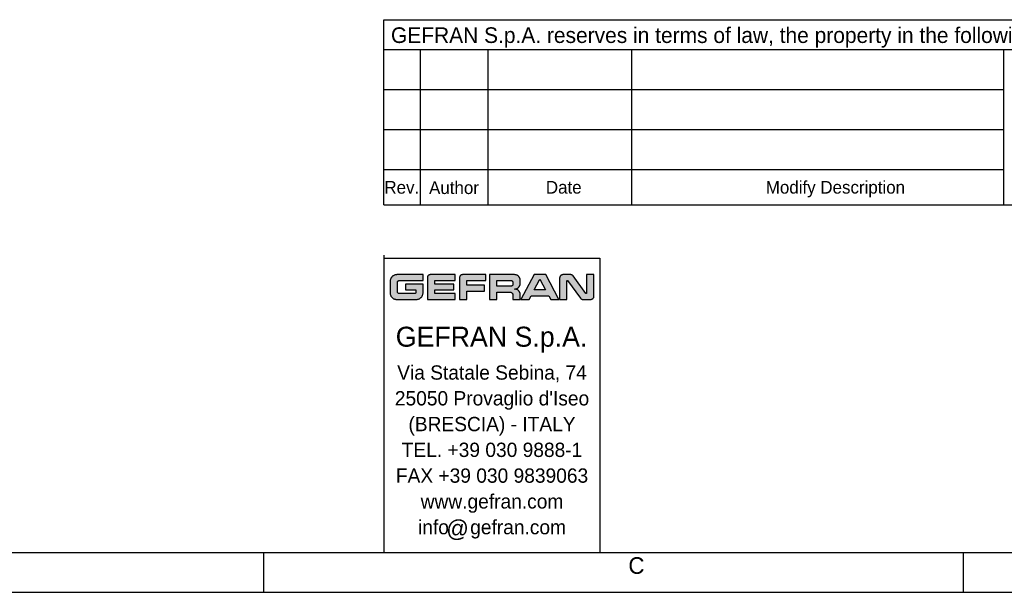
# Model space of a CAD drawing. Header units: millimetres. Extents: x 0 to 420, y 0 to 297.
# Tile 11 of 26: x 173 to 321, y 0 to 86. Entities that reach past the tile are written whole.
import ezdxf

# ---------------------------------------------------------------- set-up
doc = ezdxf.new("R2010")
doc.units = ezdxf.units.MM
doc.header["$LTSCALE"] = 23.1
doc.layers.get('0').update_dxf_attribs({"linetype": 'CONTINUOUS'})
doc.styles.add('TEXTSTYLE_2', font='trium.ttf')
doc.styles.add('TEXTSTYLE_3', font='trium.ttf')
doc.styles.add('TEXTSTYLE_4', font='triumb.ttf')

msp = doc.modelspace()

# ---------------------------------------------------------------- hatches: boundary and pattern name
at = {"linetype": 'CONTINUOUS'}
h = msp.add_hatch(color=2, dxfattribs=at)
h.paths.add_polyline_path([(251.41414, 46.96884), (251.42409, 46.96974), (251.43403, 46.96884), (251.4435, 46.96618), (251.45233, 46.96182), (251.46031, 46.95586), (251.46717, 46.94844), (251.47251, 46.94007), (252.28279, 45.41608), (250.56506, 45.41608), (251.37559, 46.94007), (251.38109, 46.94864), (251.3878, 46.95585), (251.3958, 46.96181), (251.40466, 46.96618)])
h.paths.add_polyline_path([(247.87684, 45.59431), (247.93551, 45.61496), (247.99254, 45.64001), (248.04763, 45.66935), (248.10048, 45.70284), (248.15077, 45.74029), (248.19818, 45.78148), (248.2359, 45.81916), (248.27715, 45.86654), (248.31465, 45.91679), (248.34819, 45.9696), (248.37758, 46.02466), (248.4027, 46.08167), (248.42341, 46.14032), (248.43963, 46.20036), (248.4513, 46.26153), (248.45836, 46.32362), (248.46076, 46.38644), (248.46076, 46.88536), (248.45842, 46.94832), (248.45143, 47.01055), (248.43982, 47.07184), (248.42366, 47.13199), (248.40302, 47.19074), (248.37798, 47.24782), (248.34867, 47.30294), (248.31522, 47.3558), (248.27782, 47.40608), (248.23668, 47.45347), (248.19893, 47.49128), (248.15164, 47.53246), (248.10148, 47.56988), (248.04876, 47.60334), (247.9938, 47.63266), (247.9369, 47.6577), (247.87833, 47.67833), (247.81837, 47.69449), (247.75725, 47.70609), (247.6952, 47.71308), (247.63239, 47.71542), (243.85547, 47.71542), (243.85547, 43.99252), (244.95118, 43.99252), (244.95118, 45.09056), (246.93352, 45.09056), (246.97887, 45.08823), (247.02339, 45.08128), (247.0668, 45.06979), (247.10877, 45.05384), (247.14892, 45.03356), (247.18687, 45.00915), (247.22216, 44.98084), (247.25439, 44.94894), (247.25682, 44.94624), (247.28519, 44.91101), (247.30965, 44.87314), (247.32995, 44.83307), (247.34593, 44.79122), (247.35743, 44.74796), (247.36439, 44.70362), (247.36672, 44.65849), (247.36672, 43.99252), (248.46241, 43.99252), (248.46241, 44.72462), (248.46007, 44.78731), (248.45307, 44.84934), (248.44145, 44.91051), (248.42527, 44.9706), (248.40459, 45.02936), (248.37949, 45.08651), (248.35009, 45.14176), (248.31652, 45.19479), (248.27899, 45.24528), (248.23769, 45.29291), (248.19817, 45.33246), (248.15059, 45.37378), (248.10016, 45.41133), (248.0472, 45.44489), (247.99204, 45.4743), (247.93498, 45.4994), (247.87631, 45.52007), (247.81631, 45.53625), (247.75523, 45.54787), (247.69328, 45.55486), (247.63066, 45.55721), (247.69349, 45.55955), (247.75559, 45.56654), (247.81678, 45.57815)])
h.paths.add_polyline_path([(229.68341, 47.67561), (229.61808, 47.65367), (229.55417, 47.62704), (229.49192, 47.59579), (229.43163, 47.56003), (229.3736, 47.51988), (229.31814, 47.47553), (229.26558, 47.42719), (229.21624, 47.3751), (229.19404, 47.34914), (229.15003, 47.29211), (229.11005, 47.2322), (229.07429, 47.16979), (229.04297, 47.10522), (229.01621, 47.03885), (228.99413, 46.971), (228.97682, 46.90199), (228.96433, 46.83211), (228.9567, 46.76162), (228.95395, 46.69074), (228.95395, 44.96823), (228.95655, 44.89789), (228.964, 44.82866), (228.97622, 44.76069), (228.99317, 44.69413), (229.01476, 44.62916), (229.04092, 44.56598), (229.07155, 44.50481), (229.10656, 44.44588), (229.1458, 44.38945), (229.18914, 44.33577), (229.23637, 44.2851), (229.28729, 44.23771), (229.34168, 44.19386), (229.35597, 44.18334), (229.41427, 44.14428), (229.47534, 44.10931), (229.53889, 44.0786), (229.60463, 44.05232), (229.67226, 44.03057), (229.74151, 44.01348), (229.81213, 44.00112), (229.88386, 43.99356), (229.95649, 43.99086), (232.88251, 43.99086), (232.95313, 43.99346), (233.02301, 44.00092), (233.09195, 44.0132), (233.15976, 44.03024), (233.22619, 44.052), (233.29099, 44.07838), (233.3539, 44.1093), (233.4146, 44.14461), (233.47282, 44.18416), (233.52823, 44.22776), (233.58054, 44.2752), (233.60129, 44.29598), (233.64866, 44.34835), (233.69218, 44.40383), (233.73165, 44.46209), (233.76688, 44.52285), (233.7977, 44.58579), (233.82399, 44.65063), (233.84565, 44.71709), (233.86261, 44.78492), (233.87479, 44.85388), (233.88216, 44.92377), (233.88466, 44.9944), (233.88452, 44.99683), (233.88399, 45.10194), (233.88415, 45.8617), (233.88466, 46.28767), (231.25767, 46.28767), (231.25767, 45.41608), (232.78895, 45.41608), (232.78895, 45.00685), (232.78655, 44.98079), (232.77943, 44.95579), (232.76776, 44.93244), (232.75186, 44.91149), (232.74318, 44.90281), (232.72223, 44.88691), (232.69888, 44.87524), (232.67388, 44.86812), (232.64782, 44.86572), (230.33245, 44.86524), (230.29525, 44.86766), (230.25883, 44.87488), (230.22365, 44.8868), (230.19022, 44.90328), (230.15912, 44.92406), (230.13099, 44.94874), (230.10646, 44.97677), (230.08601, 45.00752), (230.06993, 45.04043), (230.05845, 45.07498), (230.05166, 45.11072), (230.04968, 45.14731), (230.04978, 45.6271), (230.05069, 46.44582), (230.05135, 46.55611), (230.05148, 46.55854), (230.05391, 46.59587), (230.06112, 46.63227), (230.07301, 46.66735), (230.08943, 46.70061), (230.11014, 46.73152), (230.13289, 46.75759), (230.16073, 46.7823), (230.19143, 46.80303), (230.22444, 46.81945), (230.25923, 46.83133), (230.29536, 46.83854), (230.33245, 46.84096), (233.88466, 46.84136), (233.88466, 47.71542), (229.95466, 47.71542), (229.88572, 47.71273), (229.81742, 47.70517), (229.74993, 47.69279)])
h.paths.add_polyline_path([(234.84325, 47.69581), (234.80244, 47.68073), (234.76326, 47.66154), (234.7261, 47.63842), (234.69136, 47.61156), (234.6746, 47.59643), (234.64429, 47.56451), (234.61743, 47.52979), (234.5943, 47.49265), (234.57512, 47.4535), (234.56004, 47.41272), (234.54918, 47.37064), (234.54262, 47.32756), (234.54043, 47.28375), (234.54043, 43.99164), (238.69917, 43.99164), (238.69917, 44.86323), (235.63614, 44.86323), (235.63614, 45.41608), (238.48746, 45.41608), (238.48746, 46.29265), (235.63614, 46.29265), (235.63614, 46.84301), (238.70249, 46.84301), (238.70249, 47.71542), (234.9723, 47.71542), (234.92846, 47.71322), (234.88536, 47.70667)])
h.paths.add_polyline_path([(259.17718, 44.014), (259.22418, 44.03116), (259.26934, 44.05299), (259.31222, 44.07932), (259.35238, 44.10991), (259.38937, 44.14445), (259.41264, 44.17017), (259.44323, 44.21033), (259.46956, 44.25321), (259.4914, 44.29836), (259.50856, 44.34537), (259.52091, 44.39384), (259.52838, 44.44344), (259.53088, 44.49387), (259.53088, 47.71542), (258.43516, 47.71542), (258.43516, 44.92175), (258.43274, 44.90553), (258.42564, 44.89075), (258.41431, 44.87854), (258.41101, 44.87611), (258.39623, 44.86901), (258.38002, 44.86659), (258.36386, 44.86901), (258.35915, 44.87072), (258.34589, 44.87891), (258.33662, 44.89013), (256.39878, 47.52841), (256.37019, 47.56545), (256.3391, 47.59796), (256.30332, 47.62821), (256.26462, 47.65433), (256.22347, 47.67605), (256.18035, 47.69315), (256.13568, 47.70548), (256.08982, 47.71292), (256.04309, 47.71542), (254.88577, 47.71538), (254.83531, 47.71288), (254.78569, 47.70542), (254.7372, 47.69306), (254.69018, 47.6759), (254.64502, 47.65407), (254.60213, 47.62775), (254.56196, 47.59716), (254.53626, 47.57393), (254.50172, 47.53694), (254.47114, 47.4968), (254.44481, 47.45394), (254.42297, 47.40881), (254.40582, 47.36182), (254.39346, 47.31337), (254.386, 47.26378), (254.3835, 47.21335), (254.3835, 43.99168), (255.47921, 43.99168), (255.47921, 46.78535), (255.48163, 46.80157), (255.48873, 46.81635), (255.49115, 46.81964), (255.50335, 46.83097), (255.51813, 46.83808), (255.53435, 46.8405), (255.55023, 46.83809), (255.56498, 46.83099), (255.5774, 46.81958), (255.57848, 46.81821), (257.50897, 44.19082), (257.53627, 44.15288), (257.54332, 44.14434), (257.5755, 44.11033), (257.61109, 44.08006), (257.64965, 44.05387), (257.69075, 44.03203), (257.73396, 44.01476), (257.77891, 44.0022), (257.82526, 43.99447), (257.87272, 43.99168), (259.02866, 43.99168), (259.0791, 43.99418), (259.12871, 44.00164)])
h.paths.add_polyline_path([(239.67042, 47.69637), (239.63014, 47.68172), (239.59143, 47.66308), (239.55465, 47.6406), (239.52019, 47.61447), (239.49636, 47.59292), (239.46685, 47.56115), (239.44073, 47.52669), (239.41825, 47.48992), (239.3996, 47.45122), (239.38496, 47.41094), (239.37441, 47.36942), (239.36804, 47.32694), (239.3659, 47.28375), (239.3659, 43.99168), (240.46161, 43.99168), (240.46161, 45.25423), (243.09049, 45.25423), (243.09049, 46.12581), (240.46161, 46.12581), (240.46161, 46.83885), (243.30752, 46.83885), (243.30752, 47.71542), (239.79763, 47.71542), (239.75443, 47.71329), (239.71195, 47.70692)])
h.paths.add_polyline_path([(247.12398, 45.96956), (247.10025, 45.96654), (247.07619, 45.96553), (244.95118, 45.96553), (244.95118, 46.84048), (247.07623, 46.84048), (247.10029, 46.83947), (247.12403, 46.83645), (247.14734, 46.83144), (247.17013, 46.82448), (247.19226, 46.8156), (247.2136, 46.80484), (247.23401, 46.79228), (247.25333, 46.778), (247.2714, 46.76209), (247.28002, 46.75347), (247.29593, 46.73539), (247.31021, 46.71606), (247.32277, 46.69565), (247.33353, 46.6743), (247.34241, 46.65215), (247.34937, 46.62936), (247.35438, 46.60603), (247.35739, 46.58229), (247.35841, 46.55822), (247.35841, 46.24863), (247.35739, 46.22444), (247.35438, 46.20059), (247.34938, 46.17718), (247.34242, 46.15431), (247.33355, 46.13211), (247.32281, 46.11071), (247.31027, 46.09026), (247.29601, 46.0709), (247.28014, 46.0528), (247.27128, 46.04392), (247.25321, 46.02801), (247.23391, 46.01372), (247.21351, 46.00116), (247.19218, 45.99041), (247.17006, 45.98153), (247.14729, 45.97456)])
h.paths.add_polyline_path([(249.80149, 43.99086), (250.10605, 44.54784), (252.74181, 44.54784), (253.04634, 43.99086), (254.27561, 43.99086), (252.30118, 47.71542), (250.54667, 47.71542), (248.56055, 43.99086)])

# ---------------------------------------------------------------- linework, layer by layer
at = {"color": 2, "linetype": 'CONTINUOUS'}
for p, q in [((228.00618, 86.01578), (414.00618, 86.01578)), ((228.00618, 58.19553), (228.00618, 86.01578)), ((228.00618, 81.52126), (414.00618, 81.52126)), ((233.52784, 58.19553), (233.52784, 81.52126)), ((243.6512, 58.19553), (243.6512, 81.52126)), ((265.22932, 58.19553), (265.22932, 81.52126)), ((320.98653, 81.52126), (320.98653, 58.19553)), ((228.00618, 75.51664), (321.00618, 75.51664)), ((228.00618, 69.51202), (321.00618, 69.51202)), ((228.00618, 63.5074), (321.00618, 63.5074)), ((229.15003, 47.29211), (229.11005, 47.2322)), ((229.19404, 47.34914), (229.15003, 47.29211)), ((229.21624, 47.3751), (229.19404, 47.34914)), ((229.26558, 47.42719), (229.21624, 47.3751)), ((229.31814, 47.47553), (229.26558, 47.42719)), ((229.3736, 47.51988), (229.31814, 47.47553)), ((229.43163, 47.56003), (229.3736, 47.51988)), ((229.49192, 47.59579), (229.43163, 47.56003)), ((229.55417, 47.62704), (229.49192, 47.59579)), ((229.61808, 47.65367), (229.55417, 47.62704)), ((229.68341, 47.67561), (229.61808, 47.65367)), ((229.74993, 47.69279), (229.68341, 47.67561)), ((229.81742, 47.70517), (229.74993, 47.69279)), ((229.88572, 47.71273), (229.81742, 47.70517)), ((229.95466, 47.71542), (229.88572, 47.71273)), ((233.88466, 47.71542), (229.95466, 47.71542)), ((233.88466, 46.84136), (233.88466, 47.71542)), ((234.54262, 47.32756), (234.54043, 47.28375)), ((234.54043, 47.28375), (234.54043, 43.99164)), ((234.54918, 47.37064), (234.54262, 47.32756)), ((234.56004, 47.41272), (234.54918, 47.37064)), ((234.57512, 47.4535), (234.56004, 47.41272)), ((234.5943, 47.49265), (234.57512, 47.4535)), ((234.61743, 47.52979), (234.5943, 47.49265)), ((234.64429, 47.56451), (234.61743, 47.52979)), ((234.6746, 47.59643), (234.64429, 47.56451)), ((234.69136, 47.61156), (234.6746, 47.59643)), ((234.7261, 47.63842), (234.69136, 47.61156)), ((234.76326, 47.66154), (234.7261, 47.63842)), ((234.80244, 47.68073), (234.76326, 47.66154)), ((234.84325, 47.69581), (234.80244, 47.68073)), ((234.88536, 47.70667), (234.84325, 47.69581)), ((234.92846, 47.71322), (234.88536, 47.70667)), ((234.9723, 47.71542), (234.92846, 47.71322)), ((238.70249, 47.71542), (234.9723, 47.71542)), ((238.70249, 46.84301), (238.70249, 47.71542)), ((239.36804, 47.32694), (239.3659, 47.28375)), ((239.3659, 47.28375), (239.3659, 43.99168)), ((239.37441, 47.36942), (239.36804, 47.32694)), ((239.38496, 47.41094), (239.37441, 47.36942)), ((239.3996, 47.45122), (239.38496, 47.41094)), ((239.41825, 47.48992), (239.3996, 47.45122)), ((239.44073, 47.52669), (239.41825, 47.48992)), ((239.46685, 47.56115), (239.44073, 47.52669)), ((239.49636, 47.59292), (239.46685, 47.56115)), ((239.52019, 47.61447), (239.49636, 47.59292)), ((239.55465, 47.6406), (239.52019, 47.61447)), ((239.59143, 47.66308), (239.55465, 47.6406)), ((239.63014, 47.68172), (239.59143, 47.66308)), ((239.67042, 47.69637), (239.63014, 47.68172)), ((239.71195, 47.70692), (239.67042, 47.69637)), ((239.75443, 47.71329), (239.71195, 47.70692)), ((239.79763, 47.71542), (239.75443, 47.71329)), ((243.30752, 47.71542), (239.79763, 47.71542)), ((243.30752, 46.83885), (243.30752, 47.71542)), ((247.63239, 47.71542), (243.85547, 47.71542)), ((243.85547, 47.71542), (243.85547, 43.99252)), ((247.6952, 47.71308), (247.63239, 47.71542)), ((247.75725, 47.70609), (247.6952, 47.71308)), ((247.81837, 47.69449), (247.75725, 47.70609)), ((247.87833, 47.67833), (247.81837, 47.69449)), ((247.9369, 47.6577), (247.87833, 47.67833)), ((247.9938, 47.63266), (247.9369, 47.6577)), ((248.04876, 47.60334), (247.9938, 47.63266)), ((248.10148, 47.56988), (248.04876, 47.60334)), ((248.15164, 47.53246), (248.10148, 47.56988)), ((248.19893, 47.49128), (248.15164, 47.53246)), ((248.23668, 47.45347), (248.19893, 47.49128)), ((248.27782, 47.40608), (248.23668, 47.45347)), ((248.31522, 47.3558), (248.27782, 47.40608)), ((248.34867, 47.30294), (248.31522, 47.3558)), ((248.37798, 47.24782), (248.34867, 47.30294)), ((250.54667, 47.71542), (248.56055, 43.99086)), ((252.30118, 47.71542), (250.54667, 47.71542)), ((254.27561, 43.99086), (252.30118, 47.71542)), ((254.39346, 47.31337), (254.386, 47.26378)), ((254.40582, 47.36182), (254.39346, 47.31337)), ((254.42297, 47.40881), (254.40582, 47.36182)), ((254.44481, 47.45394), (254.42297, 47.40881)), ((254.47114, 47.4968), (254.44481, 47.45394)), ((254.50172, 47.53694), (254.47114, 47.4968)), ((254.53626, 47.57393), (254.50172, 47.53694)), ((254.56196, 47.59716), (254.53626, 47.57393)), ((254.60213, 47.62775), (254.56196, 47.59716)), ((254.64502, 47.65407), (254.60213, 47.62775)), ((254.69018, 47.6759), (254.64502, 47.65407)), ((254.7372, 47.69306), (254.69018, 47.6759)), ((254.78569, 47.70542), (254.7372, 47.69306)), ((254.83531, 47.71288), (254.78569, 47.70542)), ((254.88577, 47.71538), (254.83531, 47.71288)), ((256.04309, 47.71542), (254.88577, 47.71538)), ((256.08982, 47.71292), (256.04309, 47.71542)), ((256.13568, 47.70548), (256.08982, 47.71292)), ((256.18035, 47.69315), (256.13568, 47.70548)), ((256.22347, 47.67605), (256.18035, 47.69315)), ((256.26462, 47.65433), (256.22347, 47.67605)), ((256.30332, 47.62821), (256.26462, 47.65433)), ((256.3391, 47.59796), (256.30332, 47.62821)), ((256.37019, 47.56545), (256.3391, 47.59796)), ((256.39878, 47.52841), (256.37019, 47.56545)), ((258.33662, 44.89013), (256.39878, 47.52841)), ((259.53088, 47.71542), (258.43516, 47.71542)), ((258.43516, 47.71542), (258.43516, 44.92175)), ((259.53088, 44.49387), (259.53088, 47.71542)), ((228.9567, 46.76162), (228.95395, 46.69074)), ((228.95395, 46.69074), (228.95395, 44.96823)), ((228.96433, 46.83211), (228.9567, 46.76162)), ((228.97682, 46.90199), (228.96433, 46.83211)), ((228.99413, 46.971), (228.97682, 46.90199)), ((229.01621, 47.03885), (228.99413, 46.971)), ((229.04297, 47.10522), (229.01621, 47.03885)), ((229.07429, 47.16979), (229.04297, 47.10522)), ((229.11005, 47.2322), (229.07429, 47.16979)), ((230.04978, 45.6271), (230.05069, 46.44582)), ((230.05069, 46.44582), (230.05135, 46.55611)), ((230.05135, 46.55611), (230.05148, 46.55854)), ((230.05148, 46.55854), (230.05391, 46.59587)), ((230.05391, 46.59587), (230.06112, 46.63227)), ((230.06112, 46.63227), (230.07301, 46.66735)), ((230.07301, 46.66735), (230.08943, 46.70061)), ((230.08943, 46.70061), (230.11014, 46.73152)), ((230.11014, 46.73152), (230.13289, 46.75759)), ((230.13289, 46.75759), (230.16073, 46.7823)), ((230.16073, 46.7823), (230.19143, 46.80303)), ((230.19143, 46.80303), (230.22444, 46.81945)), ((230.22444, 46.81945), (230.25923, 46.83133)), ((230.25923, 46.83133), (230.29536, 46.83854)), ((230.29536, 46.83854), (230.33245, 46.84096)), ((230.33245, 46.84096), (233.88466, 46.84136)), ((233.88466, 46.28767), (231.25767, 46.28767)), ((231.25767, 46.28767), (231.25767, 45.41608)), ((233.88399, 45.10194), (233.88415, 45.8617)), ((233.88415, 45.8617), (233.88466, 46.28767)), ((235.63614, 46.84301), (238.70249, 46.84301)), ((235.63614, 46.29265), (235.63614, 46.84301)), ((238.48746, 46.29265), (235.63614, 46.29265)), ((238.48746, 45.41608), (238.48746, 46.29265)), ((240.46161, 46.83885), (243.30752, 46.83885)), ((240.46161, 46.12581), (240.46161, 46.83885)), ((243.09049, 46.12581), (240.46161, 46.12581)), ((243.09049, 45.25423), (243.09049, 46.12581)), ((244.95118, 46.84048), (247.07623, 46.84048)), ((244.95118, 45.96553), (244.95118, 46.84048)), ((247.07619, 45.96553), (244.95118, 45.96553)), ((247.10025, 45.96654), (247.07619, 45.96553)), ((247.07623, 46.84048), (247.10029, 46.83947)), ((247.12398, 45.96956), (247.10025, 45.96654)), ((247.10029, 46.83947), (247.12403, 46.83645)), ((247.14729, 45.97456), (247.12398, 45.96956)), ((247.12403, 46.83645), (247.14734, 46.83144)), ((247.17006, 45.98153), (247.14729, 45.97456)), ((247.14734, 46.83144), (247.17013, 46.82448)), ((247.19218, 45.99041), (247.17006, 45.98153)), ((247.17013, 46.82448), (247.19226, 46.8156)), ((247.21351, 46.00116), (247.19218, 45.99041)), ((247.19226, 46.8156), (247.2136, 46.80484)), ((247.23391, 46.01372), (247.21351, 46.00116)), ((247.2136, 46.80484), (247.23401, 46.79228)), ((247.25321, 46.02801), (247.23391, 46.01372)), ((247.23401, 46.79228), (247.25333, 46.778)), ((247.27128, 46.04392), (247.25321, 46.02801)), ((247.25333, 46.778), (247.2714, 46.76209)), ((247.28014, 46.0528), (247.27128, 46.04392)), ((247.2714, 46.76209), (247.28002, 46.75347)), ((247.28002, 46.75347), (247.29593, 46.73539)), ((247.29601, 46.0709), (247.28014, 46.0528)), ((247.29593, 46.73539), (247.31021, 46.71606)), ((247.31027, 46.09026), (247.29601, 46.0709)), ((247.31021, 46.71606), (247.32277, 46.69565)), ((247.32281, 46.11071), (247.31027, 46.09026)), ((247.32277, 46.69565), (247.33353, 46.6743)), ((247.33355, 46.13211), (247.32281, 46.11071)), ((247.33353, 46.6743), (247.34241, 46.65215)), ((247.34242, 46.15431), (247.33355, 46.13211)), ((247.34241, 46.65215), (247.34937, 46.62936)), ((247.34938, 46.17718), (247.34242, 46.15431)), ((247.34937, 46.62936), (247.35438, 46.60603)), ((247.35438, 46.20059), (247.34938, 46.17718)), ((247.35438, 46.60603), (247.35739, 46.58229)), ((247.35739, 46.22444), (247.35438, 46.20059)), ((247.35739, 46.58229), (247.35841, 46.55822)), ((247.35841, 46.24863), (247.35739, 46.22444)), ((247.35841, 46.55822), (247.35841, 46.24863)), ((248.19818, 45.78148), (248.2359, 45.81916)), ((248.2359, 45.81916), (248.27715, 45.86654)), ((248.27715, 45.86654), (248.31465, 45.91679)), ((248.31465, 45.91679), (248.34819, 45.9696)), ((248.34819, 45.9696), (248.37758, 46.02466)), ((248.37758, 46.02466), (248.4027, 46.08167)), ((248.40302, 47.19074), (248.37798, 47.24782)), ((248.4027, 46.08167), (248.42341, 46.14032)), ((248.42366, 47.13199), (248.40302, 47.19074)), ((248.42341, 46.14032), (248.43963, 46.20036)), ((248.43982, 47.07184), (248.42366, 47.13199)), ((248.43963, 46.20036), (248.4513, 46.26153)), ((248.45143, 47.01055), (248.43982, 47.07184)), ((248.4513, 46.26153), (248.45836, 46.32362)), ((248.45842, 46.94832), (248.45143, 47.01055)), ((248.45836, 46.32362), (248.46076, 46.38644)), ((248.46076, 46.88536), (248.45842, 46.94832)), ((248.46076, 46.38644), (248.46076, 46.88536)), ((250.56506, 45.41608), (251.37559, 46.94007)), ((251.37559, 46.94007), (251.38109, 46.94864)), ((251.38109, 46.94864), (251.3878, 46.95585)), ((251.3878, 46.95585), (251.3958, 46.96181)), ((251.3958, 46.96181), (251.40466, 46.96618)), ((251.40466, 46.96618), (251.41414, 46.96884)), ((251.41414, 46.96884), (251.42409, 46.96974)), ((251.42409, 46.96974), (251.43403, 46.96884)), ((251.43403, 46.96884), (251.4435, 46.96618)), ((251.4435, 46.96618), (251.45233, 46.96182)), ((251.45233, 46.96182), (251.46031, 46.95586)), ((251.46031, 46.95586), (251.46717, 46.94844)), ((251.46717, 46.94844), (251.47251, 46.94007)), ((251.47251, 46.94007), (252.28279, 45.41608)), ((254.386, 47.26378), (254.3835, 47.21335)), ((254.3835, 47.21335), (254.3835, 43.99168)), ((255.47921, 46.78535), (255.48163, 46.80157)), ((255.47921, 43.99168), (255.47921, 46.78535)), ((255.48163, 46.80157), (255.48873, 46.81635)), ((255.48873, 46.81635), (255.49115, 46.81964)), ((255.49115, 46.81964), (255.50335, 46.83097)), ((255.50335, 46.83097), (255.51813, 46.83808)), ((255.51813, 46.83808), (255.53435, 46.8405)), ((255.53435, 46.8405), (255.55023, 46.83809)), ((255.55023, 46.83809), (255.56498, 46.83099)), ((255.56498, 46.83099), (255.5774, 46.81958)), ((255.5774, 46.81958), (255.57848, 46.81821)), ((255.57848, 46.81821), (257.50897, 44.19082)), ((228.95395, 44.96823), (228.95655, 44.89789)), ((228.95655, 44.89789), (228.964, 44.82866)), ((228.964, 44.82866), (228.97622, 44.76069)), ((228.97622, 44.76069), (228.99317, 44.69413)), ((228.99317, 44.69413), (229.01476, 44.62916)), ((229.01476, 44.62916), (229.04092, 44.56598)), ((229.04092, 44.56598), (229.07155, 44.50481)), ((229.07155, 44.50481), (229.10656, 44.44588)), ((229.10656, 44.44588), (229.1458, 44.38945)), ((229.1458, 44.38945), (229.18914, 44.33577)), ((229.18914, 44.33577), (229.23637, 44.2851)), ((230.04968, 45.14731), (230.04978, 45.6271)), ((230.05166, 45.11072), (230.04968, 45.14731)), ((230.05845, 45.07498), (230.05166, 45.11072)), ((230.06993, 45.04043), (230.05845, 45.07498)), ((230.08601, 45.00752), (230.06993, 45.04043)), ((230.10646, 44.97677), (230.08601, 45.00752)), ((230.13099, 44.94874), (230.10646, 44.97677)), ((230.15912, 44.92406), (230.13099, 44.94874)), ((230.19022, 44.90328), (230.15912, 44.92406)), ((230.22365, 44.8868), (230.19022, 44.90328)), ((230.25883, 44.87488), (230.22365, 44.8868)), ((230.29525, 44.86766), (230.25883, 44.87488)), ((230.33245, 44.86524), (230.29525, 44.86766)), ((232.64782, 44.86572), (230.33245, 44.86524)), ((231.25767, 45.41608), (232.78895, 45.41608)), ((232.67388, 44.86812), (232.64782, 44.86572)), ((232.69888, 44.87524), (232.67388, 44.86812)), ((232.72223, 44.88691), (232.69888, 44.87524)), ((232.74318, 44.90281), (232.72223, 44.88691)), ((232.75186, 44.91149), (232.74318, 44.90281)), ((232.76776, 44.93244), (232.75186, 44.91149)), ((232.77943, 44.95579), (232.76776, 44.93244)), ((232.78655, 44.98079), (232.77943, 44.95579)), ((232.78895, 45.00685), (232.78655, 44.98079)), ((232.78895, 45.41608), (232.78895, 45.00685)), ((233.60129, 44.29598), (233.64866, 44.34835)), ((233.64866, 44.34835), (233.69218, 44.40383)), ((233.69218, 44.40383), (233.73165, 44.46209)), ((233.73165, 44.46209), (233.76688, 44.52285)), ((233.76688, 44.52285), (233.7977, 44.58579)), ((233.7977, 44.58579), (233.82399, 44.65063)), ((233.82399, 44.65063), (233.84565, 44.71709)), ((233.84565, 44.71709), (233.86261, 44.78492)), ((233.86261, 44.78492), (233.87479, 44.85388)), ((233.87479, 44.85388), (233.88216, 44.92377)), ((233.88216, 44.92377), (233.88466, 44.9944)), ((233.88452, 44.99683), (233.88399, 45.10194)), ((233.88466, 44.9944), (233.88452, 44.99683)), ((235.63614, 45.41608), (238.48746, 45.41608)), ((235.63614, 44.86323), (235.63614, 45.41608)), ((238.69917, 44.86323), (235.63614, 44.86323)), ((238.69917, 43.99164), (238.69917, 44.86323)), ((240.46161, 45.25423), (243.09049, 45.25423)), ((240.46161, 43.99168), (240.46161, 45.25423)), ((244.95118, 45.09056), (246.93352, 45.09056)), ((244.95118, 43.99252), (244.95118, 45.09056)), ((246.93352, 45.09056), (246.97887, 45.08823)), ((246.97887, 45.08823), (247.02339, 45.08128)), ((247.02339, 45.08128), (247.0668, 45.06979)), ((247.0668, 45.06979), (247.10877, 45.05384)), ((247.10877, 45.05384), (247.14892, 45.03356)), ((247.14892, 45.03356), (247.18687, 45.00915)), ((247.18687, 45.00915), (247.22216, 44.98084)), ((247.22216, 44.98084), (247.25439, 44.94894)), ((247.25439, 44.94894), (247.25682, 44.94624)), ((247.25682, 44.94624), (247.28519, 44.91101)), ((247.28519, 44.91101), (247.30965, 44.87314)), ((247.30965, 44.87314), (247.32995, 44.83307)), ((247.32995, 44.83307), (247.34593, 44.79122)), ((247.34593, 44.79122), (247.35743, 44.74796)), ((247.35743, 44.74796), (247.36439, 44.70362)), ((247.36439, 44.70362), (247.36672, 44.65849)), ((247.36672, 44.65849), (247.36672, 43.99252)), ((247.63066, 45.55721), (247.69349, 45.55955)), ((247.69328, 45.55486), (247.63066, 45.55721)), ((247.75523, 45.54787), (247.69328, 45.55486)), ((247.69349, 45.55955), (247.75559, 45.56654)), ((247.81631, 45.53625), (247.75523, 45.54787)), ((247.75559, 45.56654), (247.81678, 45.57815)), ((247.87631, 45.52007), (247.81631, 45.53625)), ((247.81678, 45.57815), (247.87684, 45.59431)), ((247.93498, 45.4994), (247.87631, 45.52007)), ((247.87684, 45.59431), (247.93551, 45.61496)), ((247.99204, 45.4743), (247.93498, 45.4994)), ((247.93551, 45.61496), (247.99254, 45.64001)), ((248.0472, 45.44489), (247.99204, 45.4743)), ((247.99254, 45.64001), (248.04763, 45.66935)), ((248.10016, 45.41133), (248.0472, 45.44489)), ((248.04763, 45.66935), (248.10048, 45.70284)), ((248.15059, 45.37378), (248.10016, 45.41133)), ((248.10048, 45.70284), (248.15077, 45.74029)), ((248.19817, 45.33246), (248.15059, 45.37378)), ((248.15077, 45.74029), (248.19818, 45.78148)), ((248.23769, 45.29291), (248.19817, 45.33246)), ((248.27899, 45.24528), (248.23769, 45.29291)), ((248.31652, 45.19479), (248.27899, 45.24528)), ((248.35009, 45.14176), (248.31652, 45.19479)), ((248.37949, 45.08651), (248.35009, 45.14176)), ((248.40459, 45.02936), (248.37949, 45.08651)), ((248.42527, 44.9706), (248.40459, 45.02936)), ((248.44145, 44.91051), (248.42527, 44.9706)), ((248.45307, 44.84934), (248.44145, 44.91051)), ((248.46007, 44.78731), (248.45307, 44.84934)), ((248.46241, 44.72462), (248.46007, 44.78731)), ((248.46241, 43.99252), (248.46241, 44.72462)), ((249.80149, 43.99086), (250.10605, 44.54784)), ((250.10605, 44.54784), (252.74181, 44.54784)), ((252.28279, 45.41608), (250.56506, 45.41608)), ((252.74181, 44.54784), (253.04634, 43.99086)), ((258.34589, 44.87891), (258.33662, 44.89013)), ((258.35915, 44.87072), (258.34589, 44.87891)), ((258.36386, 44.86901), (258.35915, 44.87072)), ((258.38002, 44.86659), (258.36386, 44.86901)), ((258.39623, 44.86901), (258.38002, 44.86659)), ((258.41101, 44.87611), (258.39623, 44.86901)), ((258.41431, 44.87854), (258.41101, 44.87611)), ((258.42564, 44.89075), (258.41431, 44.87854)), ((258.43274, 44.90553), (258.42564, 44.89075)), ((258.43516, 44.92175), (258.43274, 44.90553)), ((259.4914, 44.29836), (259.50856, 44.34537)), ((259.50856, 44.34537), (259.52091, 44.39384)), ((259.52091, 44.39384), (259.52838, 44.44344)), ((259.52838, 44.44344), (259.53088, 44.49387)), ((229.23637, 44.2851), (229.28729, 44.23771)), ((229.28729, 44.23771), (229.34168, 44.19386)), ((229.34168, 44.19386), (229.35597, 44.18334)), ((229.35597, 44.18334), (229.41427, 44.14428)), ((229.41427, 44.14428), (229.47534, 44.10931)), ((229.47534, 44.10931), (229.53889, 44.0786)), ((229.53889, 44.0786), (229.60463, 44.05232)), ((229.60463, 44.05232), (229.67226, 44.03057)), ((229.67226, 44.03057), (229.74151, 44.01348)), ((229.74151, 44.01348), (229.81213, 44.00112)), ((229.81213, 44.00112), (229.88386, 43.99356)), ((229.88386, 43.99356), (229.95649, 43.99086)), ((229.95649, 43.99086), (232.88251, 43.99086)), ((232.88251, 43.99086), (232.95313, 43.99346)), ((232.95313, 43.99346), (233.02301, 44.00092)), ((233.02301, 44.00092), (233.09195, 44.0132)), ((233.09195, 44.0132), (233.15976, 44.03024)), ((233.15976, 44.03024), (233.22619, 44.052)), ((233.22619, 44.052), (233.29099, 44.07838)), ((233.29099, 44.07838), (233.3539, 44.1093)), ((233.3539, 44.1093), (233.4146, 44.14461)), ((233.4146, 44.14461), (233.47282, 44.18416)), ((233.47282, 44.18416), (233.52823, 44.22776)), ((233.52823, 44.22776), (233.58054, 44.2752)), ((233.58054, 44.2752), (233.60129, 44.29598)), ((234.54043, 43.99164), (238.69917, 43.99164)), ((239.3659, 43.99168), (240.46161, 43.99168)), ((243.85547, 43.99252), (244.95118, 43.99252)), ((247.36672, 43.99252), (248.46241, 43.99252)), ((248.56055, 43.99086), (249.80149, 43.99086)), ((253.04634, 43.99086), (254.27561, 43.99086)), ((254.3835, 43.99168), (255.47921, 43.99168)), ((257.50897, 44.19082), (257.53627, 44.15288)), ((257.53627, 44.15288), (257.54332, 44.14434)), ((257.54332, 44.14434), (257.5755, 44.11033)), ((257.5755, 44.11033), (257.61109, 44.08006)), ((257.61109, 44.08006), (257.64965, 44.05387)), ((257.64965, 44.05387), (257.69075, 44.03203)), ((257.69075, 44.03203), (257.73396, 44.01476)), ((257.73396, 44.01476), (257.77891, 44.0022)), ((257.77891, 44.0022), (257.82526, 43.99447)), ((257.82526, 43.99447), (257.87272, 43.99168)), ((257.87272, 43.99168), (259.02866, 43.99168)), ((259.02866, 43.99168), (259.0791, 43.99418)), ((259.0791, 43.99418), (259.12871, 44.00164)), ((259.12871, 44.00164), (259.17718, 44.014)), ((259.17718, 44.014), (259.22418, 44.03116)), ((259.22418, 44.03116), (259.26934, 44.05299)), ((259.26934, 44.05299), (259.31222, 44.07932)), ((259.31222, 44.07932), (259.35238, 44.10991)), ((259.35238, 44.10991), (259.38937, 44.14445)), ((259.38937, 44.14445), (259.41264, 44.17017)), ((259.41264, 44.17017), (259.44323, 44.21033)), ((259.44323, 44.21033), (259.46956, 44.25321)), ((259.46956, 44.25321), (259.4914, 44.29836)), ((315, 0), (315, 6)), ((0, 0), (420, 0))]:
    msp.add_line(p, q, dxfattribs=at)
at = {"color": 7, "linetype": 'CONTINUOUS'}
for p, q in [((228.00618, 58.19553), (414.00002, 58.19112)), ((228.00946, 50.6532), (228.00946, 6.0409)), ((228.00392, 50.19804), (260.3902, 50.19804)), ((260.3902, 50.19804), (260.42219, 6.07658)), ((18, 6), (414, 6)), ((210, 0), (210, 6))]:
    msp.add_line(p, q, dxfattribs=at)

# ---------------------------------------------------------------- texts
at = {"color": 2, "linetype": 'CONTINUOUS'}
for s, insert, char_height, width, attachment_point, line_spacing_factor, style in [('GEFRAN S.p.A. reserves in terms of law, the property in the following drawing: no copy to third parties without authorization', (229.0759, 84.86435), 2.35, 182.6385185, 1, 0.9, 'TEXTSTYLE_2'), ('Rev.', (228.09247, 61.78053), 1.9, 5.4537037, 1, 0.9, 'TEXTSTYLE_2'), ('Author', (234.79082, 61.72716), 1.9, 7.9237037, 1, 0.9, 'TEXTSTYLE_2'), ('Date', (252.3145, 61.79175), 1.9, 5.5944444, 1, 0.9, 'TEXTSTYLE_2'), ('Modify Description', (285.31357, 61.79022), 1.9, 22.1877778, 1, 0.9, 'TEXTSTYLE_2'), ('GEFRAN S.p.A.', (244.16528, 39.89484), 3, 31.1444444, 2, 0.9, 'TEXTSTYLE_4'), ("Via Statale Sebina, 74\\P25050 Provaglio d'Iseo\\P(BRESCIA) - ITALY\\PTEL. +39 030 9888-1\\PFAX +39 030 9839063\\Pwww.gefran.com\\Pinfo    gefran.com", (244.23637, 34.09246), 2.15, 31.182963, 2, 1.08, 'TEXTSTYLE_3'), ('@', (237.3693, 10.8474), 2.5, 3.4537037, 1, 0.9, 'TEXTSTYLE_2'), ('C', (265.90236, 5.2754), 2.5, 2.5, 2, 0.9, 'TEXTSTYLE_2')]:
    msp.add_mtext(s, dxfattribs=dict(at, insert=insert, char_height=char_height, width=width, attachment_point=attachment_point, line_spacing_factor=line_spacing_factor, style=style))

doc.saveas('drawing.dxf')
